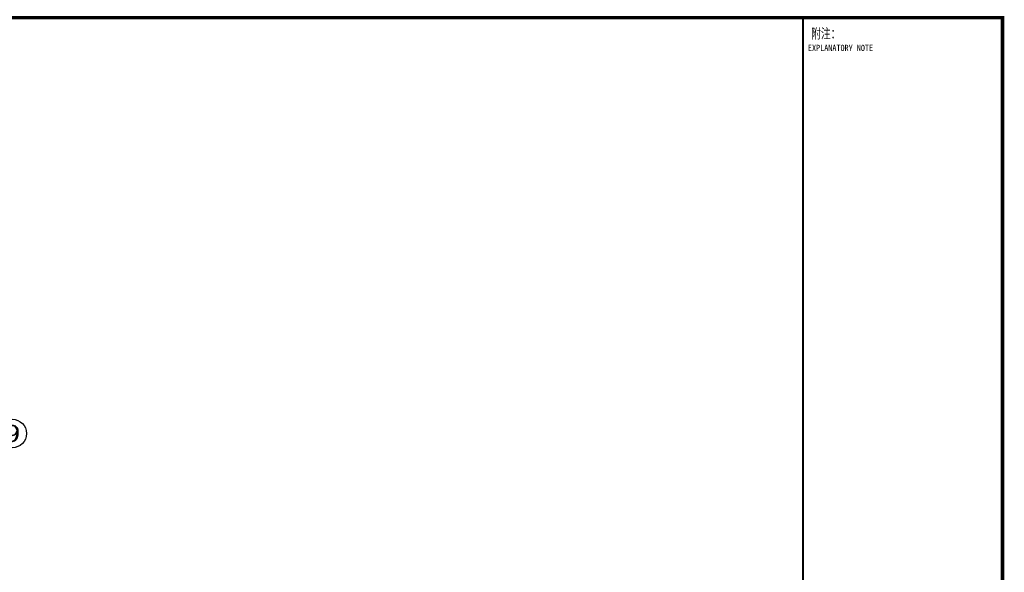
# Model space of a CAD drawing. Extents: x 427948 to 764348, y 274849 to 601549.
# Tile 160 of 212: x 651658 to 679298, y 495886 to 511392. Entities that reach past the tile are written whole.
import ezdxf
from ezdxf.enums import TextEntityAlignment as Align

# ---------------------------------------------------------------- set-up
doc = ezdxf.new("R2010")
doc.units = 0
doc.header["$LTSCALE"] = 1000
doc.header["$MEASUREMENT"] = 0
doc.layers.get('0').update_dxf_attribs({"linetype": 'CONTINUOUS'})
for name, color, linetype in [('AXIS', 3, 'CONTINUOUS'), ('AXIS_TEXT', 7, 'CONTINUOUS'), ('PUB_TITLE', 4, 'CONTINUOUS'), ('TK', 7, 'CONTINUOUS')]:
    doc.layers.add(name, color=color, linetype=linetype)
doc.styles.add('_TCH_AXIS', font='COMPLEX', dxfattribs={"bigfont": 'GBCBIG'})
doc.styles.add('COMPLEX', font='COMPLEX')
doc.styles.add('TKHZ1', font='txt', dxfattribs={"width": 0.8})

# ---------------------------------------------------------------- blocks, each defined once
blk = doc.blocks.new('24')
at = {"color": 4}
blk.add_line((-1110889, 145319), (-1110889, 202719), dxfattribs=at)
at = {"layer": 'PUB_TITLE'}
blk.add_line((-1110889, 145319), (-1110889, 202719), dxfattribs=at)
at = {"layer": 'PUB_TITLE', "linetype": 'Continuous', "const_width": 100}
blk.add_lwpolyline([(-1191489, 145319), (-1110889, 145319), (-1110889, 202719), (-1191489, 202719)], close=True, dxfattribs=at)
at = {"layer": 'PUB_TITLE', "const_width": 50}
blk.add_lwpolyline([(-1116489, 145319), (-1116489, 202719)], dxfattribs=at)
at = {"layer": 'PUB_TITLE', "linetype": 'Continuous', "const_width": 80}
blk.add_lwpolyline([(-1110889, 145319), (-1110889, 202719)], dxfattribs=at)
at = {"layer": 'TK', "style": 'TKHZ1', "width": 0.7}
blk.add_text('附注：', height=280, dxfattribs=at).set_placement((-1116262, 202134))
at = {"layer": 'TK', "style": 'TKHZ1', "width": 0.8}
blk.add_text('EXPLANATORY NOTE', height=175, dxfattribs=at).set_placement((-1115437, 201870), align=Align.MIDDLE)
blk = doc.blocks.new('_AXISO')
blk.add_circle((0, 0), 0.5)
at = {"layer": 'AXIS_TEXT', "style": 'COMPLEX', "width": 1.041667}
blk.add_attdef('A', text='', height=0.56, dxfattribs=at).set_placement((-0.25, -0.28), (0.25, -0.28), align=Align.FIT)

msp = doc.modelspace()

# ---------------------------------------------------------------- block references
msp.add_blockref('24', (1790136.9, 308730.5))
at = {"layer": 'AXIS'}
ref = msp.add_blockref('_AXISO', (651449.4, 499780), dxfattribs=dict(at, xscale=800, yscale=800, zscale=800))
ref.add_attrib('A', '9', dxfattribs={"layer": 'AXIS_TEXT', "height": 452.5, "style": '_TCH_AXIS', "width": 1.5}).set_placement((651223.1, 499553.7), (651675.6, 499553.7), align=Align.FIT)

doc.saveas('drawing.dxf')
